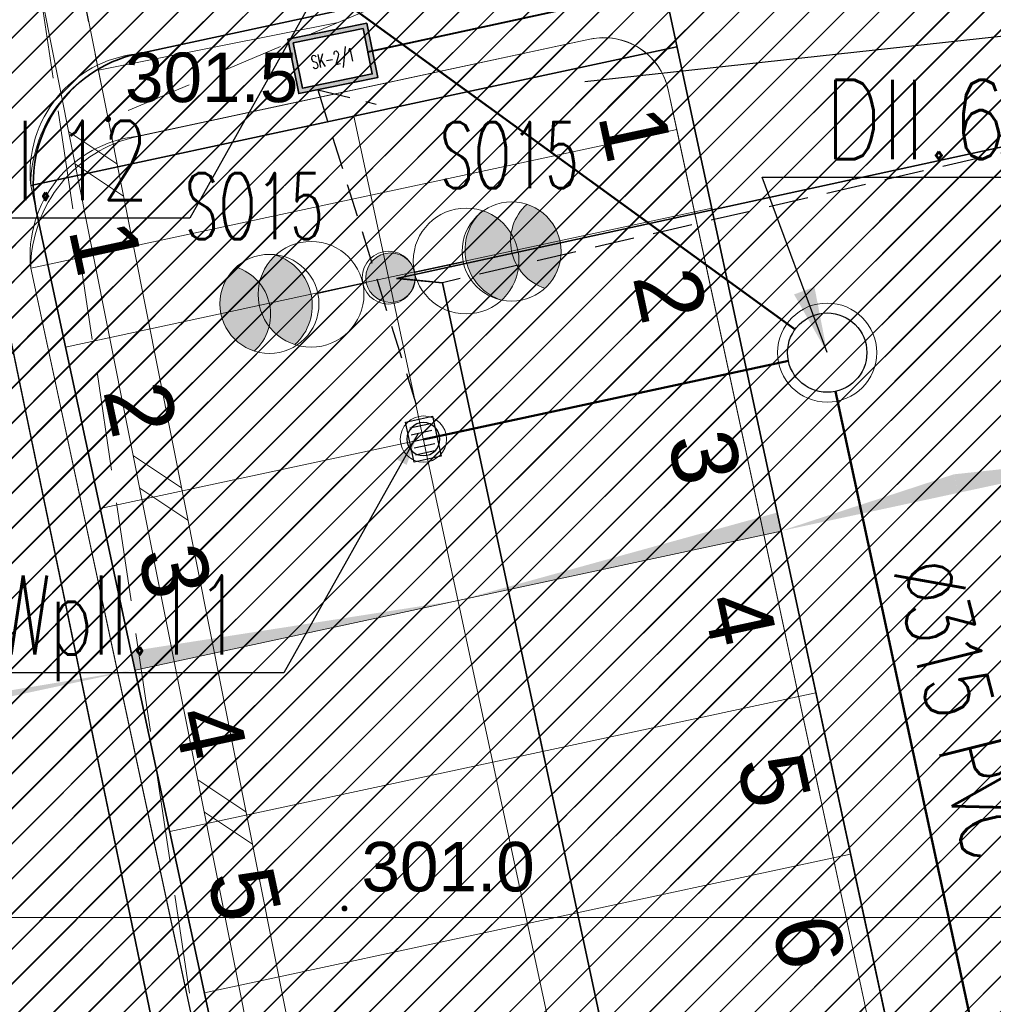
# Model space of a CAD drawing. Header units: metres. Extents: x 6567444 to 13135881, y 5574237 to 11149086.
# Tile 127 of 191: x 6567883 to 6567897, y 5574499 to 5574514. Entities that reach past the tile are written whole.
import ezdxf
from ezdxf.enums import TextEntityAlignment as Align

# ---------------------------------------------------------------- set-up
doc = ezdxf.new("R2010")
doc.units = ezdxf.units.M
for name, pattern in [('Krawędzie ukryte xs', [0.9, 0.6, -0.3]), ('L_0_04', [1.5, 1, -0.5]), ('L_0_06', [2, 1.5, -0.5]), ('Przerywana gęsta', [90, 60, -30]), ('SEL_r', [1.5, 1, -0.5])]:
    doc.linetypes.add(name, pattern=pattern)
for name, color, linetype in [('01FORMA - PZT - Inne obiekty', 7, 'Continuous'), ('FORMA - Arch 01 - 820-G Rysunki Obrazki', 7, 'Continuous'), ('FORMA - Arch 01 - PZT 1 Strefy', 7, 'Continuous'), ('FORMA - Arch 01 - PZT-3 Zagospodarowanie', 7, 'Continuous'), ('FORMA - Arch 01 - PZT-6 Uzbrojenie - Oświeltlenia', 7, 'Continuous'), ('OTRN_O', 7, 'Continuous'), ('SEL_atrybut_bloku1', 7, 'Continuous'), ('SEL_atrybut_bloku2', 9, 'Continuous'), ('SEN_atrybut_bloku1', 7, 'Continuous'), ('SEN_atrybut_bloku2', 9, 'Continuous')]:
    doc.layers.add(name, color=color, linetype=linetype)
for name, color, linetype, lineweight in [('_Tt_DO_LIKWIDACJI', 7, 'Continuous', 20), ('_TT_KAN_D_II etap', 116, 'Continuous', 50), ('_TT_KAN_D_OPIS_DN', 7, 'Continuous', 30), ('_TT_KAN_D_Opis_PKT_II', 7, 'Continuous', 30), ('_TT_KAN_D_Opis_PKT_wpust', 7, 'Continuous', 30), ('_TT_KAN_D_WPUST', 7, 'Continuous', 25), ('GES_PrzewodWodociagowy', 5, 'Continuous', 18), ('KR_ObiektKarto', 7, 'Continuous', 18), ('OT_Budowle', 7, 'Continuous', 18), ('OT_Komunikacja', 7, 'Continuous', 18), ('OT_Skarpa', 7, 'Continuous', 18), ('OTRN', 7, 'Continuous', 13), ('PARRA', 7, 'Continuous', 13), ('SEL_kanalizacja_kablowa_nN', 1, 'SEL_knN', 40), ('SEL_sieci_kable_nN', 7, 'SEL_eN', 35), ('SEL_sieci_kable_nN_oswietlenie', 7, 'SEL_eNN', 35), ('SEL_sieci_oswietlenie_oprawy', 152, 'Continuous', 20), ('SEL_sieci_pomocnicza_przerywana', 140, 'SEL_r', 25), ('SEN_studnia_kablowa_typ', 30, 'Continuous', 20)]:
    doc.layers.add(name, color=color, linetype=linetype, lineweight=lineweight)
doc.styles.add('ARIAL', font='arial.ttf')
doc.styles.add('BDOT', font='arial.ttf', dxfattribs={"width": 0.9})
doc.styles.add('pzt_11-06-2015 (2)$0$RomanS', font='romans.shx')
doc.styles.add('ROMANS', font='romans.shx', dxfattribs={"width": 0.9})
doc.styles.get("Standard").update_dxf_attribs({"font": 'arial.ttf'})
doc.styles.add('STYL_AUTOMATYCZNY_10', font='arial.ttf', dxfattribs={"width": 0.8})
doc.linetypes.add('likwidacja1', pattern='A,0,-1,["X",ROMANS,S=0.6,R=0,X=-0.1,Y=-0.3],-1', length=2)
doc.linetypes.add('SEL_eN', pattern='A,5,["eN",ARIAL,S=1,R=0,X=1.8,Y=0.25],5', length=10)
doc.linetypes.add('SEL_eNN', pattern='A,5,["eNN",ARIAL,S=1,R=0,X=1.45,Y=0.25],5', length=10)
doc.linetypes.add('SEL_knN', pattern='A,5,["knN",ARIAL,S=1,R=0,X=1.8,Y=0.25],5', length=10)
doc.linetypes.add('X 1_2', pattern='A,0,[8,PR1183 ChorzĂłw MetalowcĂłw V091.Shx,S=0.039206,R=0,X=0,Y=0],-4.94,0', length=4.94)
doc.dimstyles.new('ISO-25', dxfattribs={"dimtxt": 2.5, "dimasz": 2.5, "dimexe": 1.25, "dimexo": 0.625, "dimtad": 1, "dimtxsty": 'Standard', "dimcen": 2.5, "dimadec": 0, "dimazin": 0, "dimtfac": 1, "dimtmove": 0, "dimatfit": 3, "dimfxl": 1, "dimarcsym": 0})
pattern_1 = [(45, (0, 0), (-0.265165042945, 0.265165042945), [])]

# ---------------------------------------------------------------- blocks, each defined once
blk = doc.blocks.new('OTRN')
at = {"layer": 'OTRN', "color": 0, "const_width": 0.09}
blk.add_lwpolyline([(-0.045, 0, 1), (0.045, 0, 1)], format="xyb", close=True, dxfattribs=at)
at = {"layer": 'OTRN_O', "color": 0, "style": 'BDOT'}
blk.add_attdef('RZEDNA', (0.514, 0.515), '', height=1.5, dxfattribs=at)
blk = doc.blocks.new('_MDCP')
at = {"layer": 'GES_PrzewodWodociagowy', "color": 5, "linetype": 'Continuous', "lineweight": 18, "flags": 128}
blk.add_lwpolyline([(6567889.812, 5574476.132), (6567888.204, 5574481.442), (6567881.57, 5574513.41)], dxfattribs=at)
at = {"layer": 'KR_ObiektKarto', "linetype": 'Continuous', "lineweight": 18, "flags": 128}
blk.add_lwpolyline([(6567883.863, 5574512.826), (6567887.493, 5574513.549)], dxfattribs=at)
at = {"layer": 'KR_ObiektKarto', "linetype": 'Continuous', "lineweight": 13, "flags": 128}
for points in [[(6567884.145, 5574511.409), (6567883.417, 5574511.896)], [(6567884.243, 5574510.919), (6567883.515, 5574511.406)], [(6567885.121, 5574506.506), (6567884.394, 5574506.992)], [(6567885.219, 5574506.015), (6567884.491, 5574506.501)], [(6567886.097, 5574501.602), (6567885.37, 5574502.087)], [(6567886.195, 5574501.111), (6567885.468, 5574501.597)]]:
    blk.add_lwpolyline(points, dxfattribs=at)
at = {"layer": 'OT_Budowle', "color": 7, "linetype": 'Continuous', "lineweight": 18, "flags": 128}
blk.add_lwpolyline([(6567876.26, 5574547.82), (6567876.86, 5574547.94), (6567884.01, 5574512.09), (6567891.1, 5574476.46), (6567890.5, 5574476.33), (6567882.96, 5574514.19), (6567879.87, 5574529.68), (6567876.97, 5574544.24)], close=True, dxfattribs=at)
at = {"layer": 'OT_Komunikacja', "color": 7, "linetype": 'L_0_06', "lineweight": 18, "flags": 128}
blk.add_lwpolyline([(6567882.96, 5574514.19), (6567888.44, 5574477.38), (6567889.21, 5574475.79), (6567889.95, 5574474.97), (6567890.49, 5574474.7), (6567893.61, 5574473.71), (6567902.37, 5574471.63), (6567913.26, 5574468.91), (6567913.873, 5574468.734), (6567913.06, 5574465.175), (6567909.46, 5574465.92), (6567901.4, 5574466.74), (6567896.97, 5574466.97), (6567892.9, 5574468.19), (6567889.15, 5574469.24), (6567888, 5574469.69), (6567887.04, 5574470.68), (6567886.14, 5574472.85), (6567879.8, 5574500.83), (6567875.93, 5574514.86), (6567873.96, 5574525.12), (6567870.68, 5574544.68), (6567869.69, 5574556.86), (6567875.1, 5574558.32), (6567875.46, 5574553.45), (6567875.76, 5574549.86), (6567876.26, 5574547.82), (6567876.97, 5574544.24), (6567879.87, 5574529.68)], close=True, dxfattribs=at)
at = {"layer": 'OT_Skarpa', "color": 7, "linetype": 'L_0_04', "lineweight": 18, "flags": 128}
blk.add_lwpolyline([(6567884.01, 5574512.09), (6567876.86, 5574547.94), (6567876.26, 5574547.82), (6567875.76, 5574549.86), (6567876.05, 5574552.23), (6567876.57, 5574555.45), (6567878.39, 5574559.18), (6567897.71, 5574564.07), (6567907.99, 5574566.63), (6567917.65, 5574568.74), (6567919.76, 5574567.97), (6567921.57, 5574566.16), (6567922.3, 5574563.38), (6567924.42, 5574554.5), (6567927.48, 5574539.93), (6567930.14, 5574525.19), (6567933.11, 5574509.36), (6567935.59, 5574495.65), (6567937.29, 5574485.32), (6567934.85, 5574495.46), (6567931.87, 5574510.28), (6567928.6, 5574524.67), (6567925.41, 5574540.18), (6567922.33, 5574553.8), (6567920.26, 5574561.93), (6567918.72, 5574564.81), (6567916.89, 5574565.72), (6567903.79, 5574562.41), (6567889, 5574558.66), (6567880.87, 5574556.37), (6567881, 5574553.22), (6567881.08, 5574550.51), (6567883.71, 5574545.25), (6567886.81, 5574530.54), (6567887.46, 5574525.34), (6567888.95, 5574514.16)], close=True, dxfattribs=at)
at = {"layer": 'PARRA'}
for points in [[(6567600, 5574500), (6567600, 5574750), (6568000, 5574750), (6568000, 5574500)], [(6567600, 5574250), (6567600, 5574500), (6568000, 5574500), (6568000, 5574250)]]:
    blk.add_lwpolyline(points, close=True, dxfattribs=at)
at = {"layer": 'OTRN', "color": 14, "xscale": 0.5, "yscale": 0.5, "zscale": 0.5}
for p, values in [((6567884.01, 5574512.086, 301.517), {'RZEDNA': '301.5'}), ((6567887.588, 5574500.139, 300.994), {'RZEDNA': '301.0'})]:
    blk.add_blockref('OTRN', p, dxfattribs=at).add_auto_attribs(values)
blk = doc.blocks.new('tb wpust')
at = {"layer": '_TT_KAN_D_WPUST', "lineweight": 30}
for p, q in [((-0.21, 0.154), (-0.21, -0.166)), ((-0.105, 0.154), (-0.105, -0.166)), ((-0.004, 0.154), (-0.004, -0.166)), ((0.1, 0.154), (0.1, -0.166)), ((0.205, 0.154), (0.205, -0.166))]:
    blk.add_line(p, q, dxfattribs=at)
blk.add_lwpolyline([(-0.31, -0.21), (0.31, -0.21), (0.31, 0.21), (-0.31, 0.21)], close=True, dxfattribs=at)
at = {"layer": '_TT_KAN_D_WPUST', "lineweight": 18}
blk.add_circle((0, 0), 0.35, dxfattribs=at)
at = {"layer": '_TT_KAN_D_WPUST', "color": 96, "lineweight": 30}
blk.add_circle((0, 0), 0.25, dxfattribs=at)
blk = doc.blocks.new('Miejsca parkingowe 27[7]', base_point=(6567882.843, 5574509.83))
at = {"layer": 'FORMA - Arch 01 - PZT-3 Zagospodarowanie', "color": 7, "linetype": 'Przerywana gęsta', "lineweight": 13}
for p, q in [((6567883.368, 5574507.386), (6567888.256, 5574508.437)), ((6567883.893, 5574504.942), (6567888.782, 5574505.993)), ((6567884.418, 5574502.498), (6567889.307, 5574503.549)), ((6567884.944, 5574500.054), (6567889.832, 5574501.104)), ((6567885.469, 5574497.61), (6567890.357, 5574498.66))]:
    blk.add_line(p, q, dxfattribs=at)
at = {"layer": 'FORMA - Arch 01 - PZT-3 Zagospodarowanie', "color": 7, "lineweight": 13, "style": 'STYL_AUTOMATYCZNY_10'}
for tag, p in [('num_start_0', (6567883.978, 5574508.894)), ('num_start_1', (6567884.503, 5574506.45)), ('num_start_2', (6567885.028, 5574503.998)), ('num_start_3', (6567885.554, 5574501.562)), ('num_start_4', (6567886.079, 5574499.109)), ('num_start_5', (6567886.604, 5574496.665)), ('num_start_6', (6567887.13, 5574494.229)), ('num_start_7', (6567887.655, 5574491.776)), ('num_start_8', (6567888.18, 5574489.332)), ('num_start_9', (6567888.706, 5574486.888)), ('num_start_10', (6567889.231, 5574484.452)), ('num_start_11', (6567889.756, 5574482.008)), ('num_start_12', (6567890.281, 5574479.556)), ('num_start_13', (6567890.807, 5574477.12))]:
    blk.add_attdef(tag, text='', height=1, rotation=282.1296, dxfattribs=at).set_placement(p, align=Align.MIDDLE_CENTER)
blk = doc.blocks.new('Miejsca parkingowe 27[8]', base_point=(6567892.619, 5574511.932))
at = {"layer": 'FORMA - Arch 01 - PZT-3 Zagospodarowanie', "color": 7, "linetype": 'Przerywana gęsta', "lineweight": 13}
for p, q in [((6567893.145, 5574509.487), (6567888.256, 5574508.437)), ((6567893.67, 5574507.043), (6567888.782, 5574505.993)), ((6567894.195, 5574504.599), (6567889.307, 5574503.549)), ((6567894.721, 5574502.155), (6567889.832, 5574501.104)), ((6567895.246, 5574499.711), (6567890.357, 5574498.66))]:
    blk.add_line(p, q, dxfattribs=at)
at = {"layer": 'FORMA - Arch 01 - PZT-3 Zagospodarowanie', "color": 7, "lineweight": 13, "style": 'STYL_AUTOMATYCZNY_10'}
for tag, p in [('num_start_0', (6567891.992, 5574510.617)), ('num_start_1', (6567892.518, 5574508.173)), ('num_start_2', (6567893.043, 5574505.72)), ('num_start_3', (6567893.568, 5574503.284)), ('num_start_4', (6567894.094, 5574500.832)), ('num_start_5', (6567894.619, 5574498.388)), ('num_start_6', (6567895.144, 5574495.952)), ('num_start_7', (6567895.67, 5574493.499)), ('num_start_8', (6567896.195, 5574491.055)), ('num_start_9', (6567896.72, 5574488.611)), ('num_start_10', (6567897.245, 5574486.175)), ('num_start_11', (6567897.771, 5574483.731)), ('num_start_12', (6567898.296, 5574481.278)), ('num_start_13', (6567898.821, 5574478.842))]:
    blk.add_attdef(tag, text='', height=1, rotation=282.1296, dxfattribs=at).set_placement(p, align=Align.MIDDLE_CENTER)
blk = doc.blocks.new('PR1183 Chorzów Metalowców V09_TT')
at = {"layer": 'FORMA - Arch 01 - PZT 1 Strefy', "linetype": 'Continuous', "lineweight": 0, "true_color": 0x577933}
h = blk.add_hatch(dxfattribs=at)
h.set_pattern_fill('ANSI31', color=77, scale=3, style=0)
h.set_pattern_definition(pattern_1)
h.paths.add_polyline_path([(6567829, 5574517.24), (6567842.398, 5574471.118), (6567844.165, 5574471.632), (6567846.931, 5574462.111), (6567846.967, 5574484.472), (6567835.736, 5574536.73), (6567846.642, 5574539.074), (6567844.864, 5574547.35), (6567918.571, 5574563.191), (6567935.605, 5574483.933), (6567930.975, 5574476.768), (6567931.227, 5574475.595), (6567933.57, 5574476.098, 0.216609), (6567938.884, 5574480.085), (6567921.55, 5574567.86), (6567849.267, 5574550.953), (6567830.11, 5574546.47)])
at = {"layer": 'FORMA - Arch 01 - PZT 1 Strefy', "linetype": 'Continuous', "lineweight": 0, "true_color": 0x69697f}
h = blk.add_hatch(dxfattribs=at)
h.set_pattern_fill('ANSI31', color=8, scale=3, style=0)
h.set_pattern_definition(pattern_1)
h.paths.add_polyline_path([(6567875.437, 5574515.718), (6567883.567, 5574477.893), (6567884.58, 5574473.187), (6567886.578, 5574463.891), (6567886.587, 5574463.893), (6567900.21, 5574466.838, -0.318533), (6567899.358, 5574467.62), (6567899.085, 5574468.891, -0.414214), (6567899.852, 5574470.079), (6567930.975, 5574476.768), (6567935.605, 5574483.933), (6567924.844, 5574534.007), (6567916.781, 5574532.275), (6567916.886, 5574531.786, -0.414214), (6567911.513, 5574523.471)])
h.paths.add_polyline_path([(6567890.289, 5574475.183), (6567882.84, 5574509.83, -0.414214), (6567884.459, 5574511.827), (6567891.303, 5574513.297, -0.414214), (6567892.488, 5574512.529), (6567900.066, 5574477.285, -0.457655), (6567898.958, 5574476.024), (6567891.477, 5574474.416, -0.372067)], flags=0)
h.paths.add_polyline_path([(6567906.631, 5574477.673, -0.414214), (6567905.44, 5574478.44), (6567897.865, 5574513.685, -0.414214), (6567898.635, 5574514.873), (6567906.457, 5574516.554, -0.414214), (6567907.645, 5574515.787), (6567915.217, 5574480.541, -0.414214), (6567914.452, 5574479.354)], flags=0)
h.paths.add_polyline_path([(6567913.019, 5574516.942, -0.414214), (6567913.789, 5574518.13), (6567914.948, 5574518.379, -0.227837), (6567920.849, 5574516.958), (6567922.941, 5574515.251, -0.170304), (6567923.975, 5574513.557), (6567929.342, 5574488.599, -0.198912), (6567929.204, 5574487.846), (6567926.784, 5574484.101, -0.198912), (6567922.376, 5574481.057), (6567921.785, 5574480.93, -0.414214), (6567920.597, 5574481.697)], flags=0)
at = {"layer": 'FORMA - Arch 01 - PZT 1 Strefy', "linetype": 'Continuous', "lineweight": 0, "true_color": 0x606060}
h = blk.add_hatch(dxfattribs=at)
h.set_pattern_fill('ANSI31', color=251, scale=3, style=0)
h.set_pattern_definition(pattern_1)
h.paths.add_polyline_path([(6567877.761, 5574470.187), (6567884.905, 5574471.723), (6567884.671, 5574472.811), (6567884.473, 5574473.729), (6567883.567, 5574477.893), (6567878.678, 5574476.842), (6567871.324, 5574511.061), (6567876.212, 5574512.111), (6567874.387, 5574520.606), (6567909.387, 5574528.128), (6567910.438, 5574523.24), (6567911.513, 5574523.471, 0.390142), (6567916.985, 5574531.214), (6567916.781, 5574532.275), (6567866.729, 5574521.517)])
at = {"layer": 'FORMA - Arch 01 - PZT 1 Strefy', "linetype": 'Continuous', "lineweight": 0, "true_color": 0x577933}
h = blk.add_hatch(dxfattribs=at)
h.set_pattern_fill('ANSI31', color=77, scale=3, style=0)
h.set_pattern_definition(pattern_1)
h.paths.add_polyline_path([(6567892.616, 5574511.931), (6567892.488, 5574512.529, 0.414214), (6567891.3, 5574513.297), (6567884.456, 5574511.826, 0.349925), (6567882.84, 5574509.83)])
at = {"layer": 'FORMA - Arch 01 - PZT 1 Strefy', "linetype": 'Continuous', "lineweight": 0, "true_color": 0x4b7a78}
h = blk.add_hatch(dxfattribs=at)
h.set_pattern_fill('ANSI31', color=137, scale=3, style=0)
h.set_pattern_definition(pattern_1)
h.paths.add_polyline_path([(6567890.194, 5574475.611), (6567899.971, 5574477.712), (6567892.616, 5574511.931), (6567882.84, 5574509.83)])
at = {"layer": 'FORMA - Arch 01 - PZT-3 Zagospodarowanie', "linetype": 'Continuous', "lineweight": 5}
for points in [[(6567896.81, 5574505.46), (6567899.559, 5574505.756), (6567896.87, 5574505.178)], [(6567896.809, 5574505.46), (6567894.182, 5574504.6), (6567896.87, 5574505.178)], [(6567894.135, 5574504.881), (6567889.307, 5574503.549), (6567894.195, 5574504.599)], [(6567884.345, 5574502.781), (6567889.294, 5574503.549), (6567884.406, 5574502.499)], [(6567878.49, 5574501.523), (6567884.406, 5574502.499), (6567878.551, 5574501.241)]]:
    blk.add_hatch(color=7, dxfattribs=at).paths.add_polyline_path(points)
at = {"layer": 'FORMA - Arch 01 - PZT-6 Uzbrojenie - Oświeltlenia', "linetype": 'Continuous', "lineweight": 13}
for points in [[(6567889.675, 5574509.45, -0.57735), (6567889.966, 5574508.096, -0.57735)], [(6567886.837, 5574507.423, -0.57735), (6567886.546, 5574508.778, -0.57735)]]:
    blk.add_hatch(color=7, dxfattribs=at).paths.add_polyline_path(points)
at = {"layer": '01FORMA - PZT - Inne obiekty', "color": 5, "linetype": 'X 1_2', "lineweight": 25}
blk.add_line((6567888.204, 5574480.192), (6567881.57, 5574512.16), dxfattribs=at)
at = {"layer": 'FORMA - Arch 01 - 820-G Rysunki Obrazki', "color": 1, "linetype": 'Krawędzie ukryte xs', "lineweight": 25}
for points in [[(6567909.721, 5574482.327), (6567910.437, 5574482.666), (6567907.366, 5574496.954), (6567906.562, 5574497.029), (6567907.278, 5574497.367), (6567904.319, 5574511.241), (6567903.364, 5574511.681), (6567889.073, 5574508.361)], [(6567894.468, 5574479.057), (6567895.213, 5574479.657), (6567892.207, 5574493.72), (6567891.403, 5574493.795), (6567892.119, 5574494.134), (6567889.073, 5574508.361), (6567888.256, 5574508.437)]]:
    blk.add_lwpolyline(points, dxfattribs=at)
at = {"layer": 'FORMA - Arch 01 - PZT 1 Strefy', "color": 71, "linetype": 'Continuous', "lineweight": 13, "true_color": 0xaff266}
for p, q in [((6567891.3, 5574513.297), (6567884.456, 5574511.826)), ((6567892.616, 5574511.931), (6567892.488, 5574512.529)), ((6567882.84, 5574509.83), (6567892.616, 5574511.931))]:
    blk.add_line(p, q, dxfattribs=at)
at = {"layer": 'FORMA - Arch 01 - PZT 1 Strefy', "color": 254, "linetype": 'Continuous', "lineweight": 13, "true_color": 0xd2d2ff}
for p, q in [((6567884.459, 5574511.827), (6567891.303, 5574513.297)), ((6567892.488, 5574512.529), (6567900.066, 5574477.285)), ((6567890.289, 5574475.183), (6567882.84, 5574509.83))]:
    blk.add_line(p, q, dxfattribs=at)
at = {"layer": 'FORMA - Arch 01 - PZT 1 Strefy', "color": 131, "linetype": 'Continuous', "lineweight": 13, "true_color": 0x97f4f0}
for p, q in [((6567892.616, 5574511.931), (6567882.84, 5574509.83)), ((6567899.971, 5574477.712), (6567892.616, 5574511.931)), ((6567882.84, 5574509.83), (6567890.194, 5574475.611))]:
    blk.add_line(p, q, dxfattribs=at)
at = {"layer": 'FORMA - Arch 01 - PZT 1 Strefy', "color": 254, "linetype": 'Continuous', "lineweight": 13, "true_color": 0xd2d2ff}
blk.add_arc((6567884.648, 5574510.018), 1.818, 95.9548, 185.9548, dxfattribs=at)
at = {"layer": 'FORMA - Arch 01 - PZT 1 Strefy', "color": 71, "linetype": 'Continuous', "lineweight": 13, "true_color": 0xaff266}
blk.add_arc((6567884.899, 5574509.814), 2.06, 102.4225, 179.5674, dxfattribs=at)
at = {"layer": 'FORMA - Arch 01 - PZT-3 Zagospodarowanie', "color": 7, "linetype": 'Continuous', "lineweight": 35}
for p, q in [((6567884.459, 5574511.827), (6567891.303, 5574513.297)), ((6567900.066, 5574477.285), (6567892.491, 5574512.53)), ((6567882.843, 5574509.83), (6567892.619, 5574511.932)), ((6567890.289, 5574475.183), (6567882.924, 5574509.451))]:
    blk.add_line(p, q, dxfattribs=at)
at = {"layer": 'FORMA - Arch 01 - PZT-3 Zagospodarowanie', "color": 7, "linetype": 'Continuous', "lineweight": 18}
blk.add_line((6567887.731, 5574510.881), (6567895.085, 5574476.662), dxfattribs=at)
at = {"layer": 'FORMA - Arch 01 - PZT-3 Zagospodarowanie', "color": 7, "linetype": 'Continuous', "lineweight": 35}
blk.add_arc((6567884.879, 5574509.871), 2, 102.1296, 192.1296, dxfattribs=at)
at = {"layer": 'FORMA - Arch 01 - PZT-6 Uzbrojenie - Oświeltlenia', "color": 7, "linetype": 'Continuous', "lineweight": 13}
for centre, radius in [((6567889.429, 5574508.689), 0.8), ((6567887.083, 5574508.185), 0.8), ((6567888.256, 5574508.437), 0.4), ((6567888.256, 5574508.437), 0.4)]:
    blk.add_circle(centre, radius, dxfattribs=at)
for centre, start, end in [((6567890.212, 5574508.857), 132.1296, 252.1296), ((6567886.301, 5574508.017), 312.1296, 72.1296)]:
    blk.add_arc(centre, 0.8, start, end, dxfattribs=at)
at = {"layer": 'FORMA - Arch 01 - PZT-3 Zagospodarowanie', "color": 7, "linetype": 'Przerywana gęsta', "lineweight": 15}
ref = blk.add_blockref('Miejsca parkingowe 27[8]', (6567892.619, 5574511.932), dxfattribs=at)
ref.add_attrib('num_start', '1', dxfattribs={"color": 7, "lineweight": 13, "height": 1, "rotation": 282.1296, "style": 'STYL_AUTOMATYCZNY_10'}).set_placement((6567891.992, 5574510.617), align=Align.MIDDLE_CENTER)
ref.add_attrib('num_start_1', '2', dxfattribs={"color": 7, "lineweight": 13, "height": 1, "rotation": 282.1296, "style": 'STYL_AUTOMATYCZNY_10'}).set_placement((6567892.518, 5574508.173), align=Align.MIDDLE_CENTER)
ref.add_attrib('num_start_2', '3', dxfattribs={"color": 7, "lineweight": 13, "height": 1, "rotation": 282.1296, "style": 'STYL_AUTOMATYCZNY_10'}).set_placement((6567893.043, 5574505.72), align=Align.MIDDLE_CENTER)
ref.add_attrib('num_start_3', '4', dxfattribs={"color": 7, "lineweight": 13, "height": 1, "rotation": 282.1296, "style": 'STYL_AUTOMATYCZNY_10'}).set_placement((6567893.568, 5574503.284), align=Align.MIDDLE_CENTER)
ref.add_attrib('num_start_4', '5', dxfattribs={"color": 7, "lineweight": 13, "height": 1, "rotation": 282.1296, "style": 'STYL_AUTOMATYCZNY_10'}).set_placement((6567894.094, 5574500.832), align=Align.MIDDLE_CENTER)
ref.add_attrib('num_start_5', '6', dxfattribs={"color": 7, "lineweight": 13, "height": 1, "rotation": 282.1296, "style": 'STYL_AUTOMATYCZNY_10'}).set_placement((6567894.619, 5574498.388), align=Align.MIDDLE_CENTER)
ref = blk.add_blockref('Miejsca parkingowe 27[7]', (6567882.843, 5574509.83), dxfattribs=at)
ref.add_attrib('num_start', '1', dxfattribs={"color": 7, "lineweight": 13, "height": 1, "rotation": 282.1296, "style": 'STYL_AUTOMATYCZNY_10'}).set_placement((6567883.978, 5574508.894), align=Align.MIDDLE_CENTER)
ref.add_attrib('num_start_1', '2', dxfattribs={"color": 7, "lineweight": 13, "height": 1, "rotation": 282.1296, "style": 'STYL_AUTOMATYCZNY_10'}).set_placement((6567884.503, 5574506.45), align=Align.MIDDLE_CENTER)
ref.add_attrib('num_start_2', '3', dxfattribs={"color": 7, "lineweight": 13, "height": 1, "rotation": 282.1296, "style": 'STYL_AUTOMATYCZNY_10'}).set_placement((6567885.028, 5574503.998), align=Align.MIDDLE_CENTER)
ref.add_attrib('num_start_3', '4', dxfattribs={"color": 7, "lineweight": 13, "height": 1, "rotation": 282.1296, "style": 'STYL_AUTOMATYCZNY_10'}).set_placement((6567885.554, 5574501.562), align=Align.MIDDLE_CENTER)
ref.add_attrib('num_start_4', '5', dxfattribs={"color": 7, "lineweight": 13, "height": 1, "rotation": 282.1296, "style": 'STYL_AUTOMATYCZNY_10'}).set_placement((6567886.079, 5574499.109), align=Align.MIDDLE_CENTER)
blk = doc.blocks.new('GE.I.6640.1.468.2024_MDCP_dodatkowe pomiary_12.03.2026')
at = {"layer": 'GES_PrzewodWodociagowy', "color": 5, "linetype": 'Continuous', "lineweight": 18, "flags": 128}
blk.add_lwpolyline([(6567889.812, 5574476.132), (6567888.204, 5574481.442), (6567881.57, 5574513.41)], dxfattribs=at)
at = {"layer": 'KR_ObiektKarto', "linetype": 'Continuous', "lineweight": 18, "flags": 128}
blk.add_lwpolyline([(6567883.863, 5574512.826), (6567887.493, 5574513.549)], dxfattribs=at)
at = {"layer": 'KR_ObiektKarto', "linetype": 'Continuous', "lineweight": 13, "flags": 128}
for points in [[(6567884.145, 5574511.409), (6567883.417, 5574511.896)], [(6567884.243, 5574510.919), (6567883.515, 5574511.406)], [(6567885.121, 5574506.506), (6567884.394, 5574506.992)], [(6567885.219, 5574506.015), (6567884.491, 5574506.501)], [(6567886.097, 5574501.602), (6567885.37, 5574502.087)], [(6567886.195, 5574501.111), (6567885.468, 5574501.597)]]:
    blk.add_lwpolyline(points, dxfattribs=at)
at = {"layer": 'OT_Budowle', "color": 7, "linetype": 'Continuous', "lineweight": 18, "flags": 128}
blk.add_lwpolyline([(6567876.26, 5574547.82), (6567876.86, 5574547.94), (6567884.01, 5574512.09), (6567891.1, 5574476.46), (6567890.5, 5574476.33), (6567882.96, 5574514.19), (6567879.87, 5574529.68), (6567876.97, 5574544.24)], close=True, dxfattribs=at)
at = {"layer": 'OT_Komunikacja', "color": 7, "linetype": 'L_0_06', "lineweight": 18, "flags": 128}
blk.add_lwpolyline([(6567882.96, 5574514.19), (6567888.44, 5574477.38), (6567889.21, 5574475.79), (6567889.95, 5574474.97), (6567890.49, 5574474.7), (6567893.61, 5574473.71), (6567902.37, 5574471.63), (6567913.26, 5574468.91), (6567913.873, 5574468.734), (6567913.06, 5574465.175), (6567909.46, 5574465.92), (6567901.4, 5574466.74), (6567896.97, 5574466.97), (6567892.9, 5574468.19), (6567889.15, 5574469.24), (6567888, 5574469.69), (6567887.04, 5574470.68), (6567886.14, 5574472.85), (6567879.8, 5574500.83), (6567875.93, 5574514.86), (6567873.96, 5574525.12), (6567870.68, 5574544.68), (6567869.69, 5574556.86), (6567875.1, 5574558.32), (6567875.46, 5574553.45), (6567875.76, 5574549.86), (6567876.26, 5574547.82), (6567876.97, 5574544.24), (6567879.87, 5574529.68)], close=True, dxfattribs=at)
at = {"layer": 'OT_Skarpa', "color": 7, "linetype": 'L_0_04', "lineweight": 18, "flags": 128}
blk.add_lwpolyline([(6567884.01, 5574512.09), (6567876.86, 5574547.94), (6567876.26, 5574547.82), (6567875.76, 5574549.86), (6567876.05, 5574552.23), (6567876.57, 5574555.45), (6567878.39, 5574559.18), (6567897.71, 5574564.07), (6567907.99, 5574566.63), (6567917.65, 5574568.74), (6567919.76, 5574567.97), (6567921.57, 5574566.16), (6567922.3, 5574563.38), (6567924.42, 5574554.5), (6567927.48, 5574539.93), (6567930.14, 5574525.19), (6567933.11, 5574509.36), (6567935.59, 5574495.65), (6567937.29, 5574485.32), (6567934.85, 5574495.46), (6567931.87, 5574510.28), (6567928.6, 5574524.67), (6567925.41, 5574540.18), (6567922.33, 5574553.8), (6567920.26, 5574561.93), (6567918.72, 5574564.81), (6567916.89, 5574565.72), (6567903.79, 5574562.41), (6567889, 5574558.66), (6567880.87, 5574556.37), (6567881, 5574553.22), (6567881.08, 5574550.51), (6567883.71, 5574545.25), (6567886.81, 5574530.54), (6567887.46, 5574525.34), (6567888.95, 5574514.16)], close=True, dxfattribs=at)
at = {"layer": 'PARRA'}
for points in [[(6567600, 5574500), (6567600, 5574750), (6568000, 5574750), (6568000, 5574500)], [(6567600, 5574250), (6567600, 5574500), (6568000, 5574500), (6568000, 5574250)]]:
    blk.add_lwpolyline(points, close=True, dxfattribs=at)
at = {"layer": 'OTRN', "color": 14, "xscale": 0.5, "yscale": 0.5, "zscale": 0.5}
for p, values in [((6567884.01, 5574512.086, 301.517), {'RZEDNA': '301.5'}), ((6567887.588, 5574500.139, 300.994), {'RZEDNA': '301.0'})]:
    blk.add_blockref('OTRN', p, dxfattribs=at).add_auto_attribs(values)
blk = doc.blocks.new('oprawa zewnetrzna stojaca')
for points in [[(2.625, 0, 0.267949), (2.25, 0.65, 0.57735), (2.25, -0.65, 0.267949)], [(0.375, 0, 1), (-0.375, 0, 1)]]:
    blk.add_hatch(color=256).paths.add_polyline_path(points)
blk.add_line((1.125, 0), (0.375, 0))
for centre, radius in [((1.875, 0), 0.75), ((0, 0), 0.375)]:
    blk.add_circle(centre, radius)
blk.add_arc((2.625, 0), 0.75, 120, 240)
at = {"layer": 'SEL_atrybut_bloku1', "style": 'ROMANS', "width": 0.6, "flags": 8}
blk.add_attdef('TYP', text='', height=1, dxfattribs=at).set_placement((1.873, 0.9), align=Align.CENTER)
at = {"layer": 'SEL_atrybut_bloku2', "style": 'ROMANS', "width": 0.6, "flags": 8}
for tag, p in [('OPIS1', (1.873, -1.638)), ('OPIS2', (1.873, -2.499))]:
    blk.add_attdef(tag, text='', height=0.75, dxfattribs=at).set_placement(p, align=Align.CENTER)
blk = doc.blocks.new('studnia_SK2_1')
at = {"linetype": 'Continuous'}
h = blk.add_hatch(color=256, dxfattribs=at)
h.paths.add_polyline_path([(-0.61, 0.84), (-0.61, 0), (0.61, 0), (0.61, 0.84)])
h.paths.add_polyline_path([(0.54, 0.77), (0.54, 0.07), (-0.54, 0.07), (-0.54, 0.77)], flags=16)
for points in [[(-0.61, 0.84), (0.61, 0.84), (0.61, 0), (-0.61, 0)], [(-0.54, 0.77), (0.54, 0.77), (0.54, 0.07), (-0.54, 0.07)]]:
    blk.add_lwpolyline(points, close=True, dxfattribs=at)
at = {"linetype": 'Continuous', "flags": 128}
for points in [[(-0.61, 0.84), (0.61, 0.84), (0.61, 0), (-0.61, 0), (-0.61, 0.84)], [(-0.54, 0.77), (0.54, 0.77), (0.54, 0.07), (-0.54, 0.07), (-0.54, 0.77)]]:
    blk.add_lwpolyline(points, dxfattribs=at)
at = {"layer": 'SEN_atrybut_bloku1', "style": 'ROMANS', "width": 0.6, "flags": 8}
blk.add_attdef('TYP', text='', height=1, dxfattribs=at).set_placement((0, 0.94), align=Align.CENTER)
at = {"layer": 'SEN_atrybut_bloku2', "style": 'ROMANS', "width": 0.6, "flags": 8}
for tag, p in [('OPIS1', (0, -0.85)), ('OPIS2', (0, -1.7))]:
    blk.add_attdef(tag, text='', height=0.75, dxfattribs=at).set_placement(p, align=Align.CENTER)
at = {"layer": 'SEN_studnia_kablowa_typ', "color": 0, "style": 'ROMANS', "width": 0.6}
blk.add_text('SK-2/1', height=0.2, dxfattribs=at).set_placement((0, 0.42), align=Align.MIDDLE_CENTER)
blk = doc.blocks.new('PT-IE-001 PZT - instal. elektr XREFF')
at = {"layer": 'SEL_kanalizacja_kablowa_nN', "ltscale": 0.8}
blk.add_lwpolyline([(6567887.942, 5574513.104), (6567901.394, 5574516.025)], dxfattribs=at)
at = {"layer": 'SEL_sieci_kable_nN_oswietlenie', "ltscale": 0.5}
for points in [[(6567888.376, 5574509.676), (6567903.42, 5574512.946)], [(6567891.482, 5574495.038), (6567891.403, 5574495.045), (6567892.119, 5574495.384), (6567889.073, 5574509.611), (6567888.376, 5574509.676)]]:
    blk.add_lwpolyline(points, dxfattribs=at)
at = {"layer": 'SEL_sieci_pomocnicza_przerywana', "ltscale": 0.5}
for points in [[(6567887.184, 5574512.531), (6567888.666, 5574507.78)], [(6567887.184, 5574512.531), (6567888.07, 5574512.313)]]:
    blk.add_lwpolyline(points, dxfattribs=at)
at = {"layer": 'SEL_sieci_kable_nN', "rotation": 11.42750792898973}
blk.add_blockref('studnia_SK2_1', (6567887.494, 5574512.594), dxfattribs=at)
at = {"layer": 'SEL_sieci_oswietlenie_oprawy'}
ref = blk.add_blockref('oprawa zewnetrzna stojaca', (6567888.285, 5574509.686), dxfattribs=dict(at, rotation=12.20053319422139))
ref.add_attrib('TYP', 'SO15', dxfattribs={"layer": 'SEL_atrybut_bloku1', "height": 1, "style": 'ROMANS', "width": 0.6, "flags": 8}).set_placement((6567890.082, 5574511.041), align=Align.CENTER)
ref = blk.add_blockref('oprawa zewnetrzna stojaca', (6567888.285, 5574509.686), dxfattribs=dict(at, rotation=192.2005331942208))
ref.add_attrib('TYP', 'SO15', dxfattribs={"layer": 'SEL_atrybut_bloku1', "height": 1, "style": 'ROMANS', "width": 0.6, "flags": 8}).set_placement((6567886.225, 5574510.271), align=Align.CENTER)

msp = doc.modelspace()

# ---------------------------------------------------------------- block references
at = {"layer": 'Defpoints'}
msp.add_blockref('GE.I.6640.1.468.2024_MDCP_dodatkowe pomiary_12.03.2026', (0, 0), dxfattribs=at)

# ---------------------------------------------------------------- next in the draw order: block references
msp.add_blockref('PR1183 Chorzów Metalowców V09_TT', (0, 1.25))

# ---------------------------------------------------------------- next in the draw order: block references
msp.add_blockref('_MDCP', (0, 0))

# ---------------------------------------------------------------- next in the draw order: linework, layer by layer
at = {"layer": '_Tt_DO_LIKWIDACJI', "linetype": 'likwidacja1', "lineweight": 20}
msp.add_lwpolyline([(6567842.91, 5574518.88), (6567847.17, 5574519.59), (6567848.18, 5574514.91), (6567869.01, 5574519), (6567881.57, 5574513.41), (6567888.204, 5574481.442), (6567889.947, 5574475.714), (6567892.522, 5574458.995), (6567892.06, 5574455.65)], dxfattribs=at)
at = {"layer": '_TT_KAN_D_II etap'}
for p, q in [((6567887.319, 5574514.055), (6567894.408, 5574508.904)), ((6567888.777, 5574507.237), (6567894.306, 5574508.426))]:
    msp.add_line(p, q, dxfattribs=at)
msp.add_lwpolyline([(6567895.019, 5574507.965), (6567898.443, 5574492.033)], dxfattribs=at)
at = {"layer": '_TT_KAN_D_II etap', "lineweight": 13}
msp.add_circle((6567894.893, 5574508.552), 0.75, dxfattribs=at)
at = {"layer": '_TT_KAN_D_II etap', "lineweight": 30}
msp.add_circle((6567894.893, 5574508.552), 0.6, dxfattribs=at)
at = {"layer": 'Defpoints'}
msp.add_line((6567891.224, 5574512.657, 300.45), (6567897.837, 5574513.378), dxfattribs=at)

# ---------------------------------------------------------------- next in the draw order: block references
at = {"layer": '_TT_KAN_D_WPUST', "xscale": -1, "rotation": 282.3331969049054}
msp.add_blockref('tb wpust', (6567888.782, 5574507.243), dxfattribs=at)

# ---------------------------------------------------------------- next in the draw order: texts
at = {"layer": '_TT_KAN_D_OPIS_DN', "insert": (6567896.851, 5574505.537), "char_height": 1, "attachment_point": 1, "rotation": 284.0132, "style": 'pzt_11-06-2015 (2)$0$RomanS'}
msp.add_mtext_dynamic_manual_height_columns('\\T0.85;\\W0.8;%%C315 PVC', width=9.13673, gutter_width=12.5, heights=[0], dxfattribs=at)
at = {"layer": '_TT_KAN_D_Opis_PKT_II', "insert": (6567894.855, 5574512.68), "char_height": 1.2, "attachment_point": 1, "style": 'ROMANS'}
msp.add_mtext('\\W0.8;DII.6', dxfattribs=at)

# ---------------------------------------------------------------- next in the draw order: leaders
at = {"layer": '_TT_KAN_D_Opis_PKT_II', "lineweight": 25, "annotation_type": 0, "has_hookline": 1, "hookline_direction": 0, "text_width": 2.743}
msp.add_leader([(6567894.893, 5574508.552), (6567893.909, 5574511.21), (6567894.909, 5574511.21)], dimstyle='ISO-25', override={"dimasz": 1, "dimgap": 0.625, "dimtad": 3}, dxfattribs=at)

# ---------------------------------------------------------------- next in the draw order: block references
msp.add_blockref('PT-IE-001 PZT - instal. elektr XREFF', (0, 0))

# ---------------------------------------------------------------- next in the draw order: hatches: boundary and pattern name
at = {"layer": 'FORMA - Arch 01 - PZT 1 Strefy', "linetype": 'Continuous', "lineweight": 0, "true_color": 0x577933}
h = msp.add_hatch(dxfattribs=at)
h.set_pattern_fill('ANSI31', color=77, scale=3, style=0)
h.set_pattern_definition(pattern_1)
h.paths.add_polyline_path([(6567829, 5574517.24), (6567842.398, 5574471.118), (6567844.165, 5574471.632), (6567846.931, 5574462.111), (6567846.967, 5574484.472), (6567835.736, 5574536.73), (6567846.642, 5574539.074), (6567844.864, 5574547.35), (6567918.571, 5574563.191), (6567935.605, 5574483.933), (6567930.975, 5574476.768), (6567931.227, 5574475.595), (6567933.57, 5574476.098, 0.216609), (6567938.884, 5574480.085), (6567921.55, 5574567.86), (6567849.267, 5574550.953), (6567830.11, 5574546.47)])
at = {"layer": 'FORMA - Arch 01 - PZT 1 Strefy', "linetype": 'Continuous', "lineweight": 0, "true_color": 0x69697f}
h = msp.add_hatch(dxfattribs=at)
h.set_pattern_fill('ANSI31', color=8, scale=3, style=0)
h.set_pattern_definition(pattern_1)
h.paths.add_polyline_path([(6567875.437, 5574515.718), (6567883.567, 5574477.893), (6567884.58, 5574473.187), (6567886.578, 5574463.891), (6567886.587, 5574463.893), (6567900.21, 5574466.838, -0.318533), (6567899.358, 5574467.62), (6567899.085, 5574468.891, -0.414214), (6567899.852, 5574470.079), (6567930.975, 5574476.768), (6567935.605, 5574483.933), (6567924.844, 5574534.007), (6567916.781, 5574532.275), (6567916.886, 5574531.786, -0.414214), (6567911.513, 5574523.471)])
h.paths.add_polyline_path([(6567890.289, 5574475.183), (6567882.84, 5574509.83, -0.414214), (6567884.459, 5574511.827), (6567891.303, 5574513.297, -0.414214), (6567892.488, 5574512.529), (6567900.066, 5574477.285, -0.457655), (6567898.958, 5574476.024), (6567891.477, 5574474.416, -0.372067)], flags=0)
h.paths.add_polyline_path([(6567906.631, 5574477.673, -0.414214), (6567905.44, 5574478.44), (6567897.865, 5574513.685, -0.414214), (6567898.635, 5574514.873), (6567906.457, 5574516.554, -0.414214), (6567907.645, 5574515.787), (6567915.217, 5574480.541, -0.414214), (6567914.452, 5574479.354)], flags=0)
h.paths.add_polyline_path([(6567913.019, 5574516.942, -0.414214), (6567913.789, 5574518.13), (6567914.948, 5574518.379, -0.227837), (6567920.849, 5574516.958), (6567922.941, 5574515.251, -0.170304), (6567923.975, 5574513.557), (6567929.342, 5574488.599, -0.198912), (6567929.204, 5574487.846), (6567926.784, 5574484.101, -0.198912), (6567922.376, 5574481.057), (6567921.785, 5574480.93, -0.414214), (6567920.597, 5574481.697)], flags=0)
at = {"layer": 'FORMA - Arch 01 - PZT 1 Strefy', "linetype": 'Continuous', "lineweight": 0, "true_color": 0x606060}
h = msp.add_hatch(dxfattribs=at)
h.set_pattern_fill('ANSI31', color=251, scale=3, style=0)
h.set_pattern_definition(pattern_1)
h.paths.add_polyline_path([(6567877.761, 5574470.187), (6567884.905, 5574471.723), (6567884.671, 5574472.811), (6567884.473, 5574473.729), (6567883.567, 5574477.893), (6567878.678, 5574476.842), (6567871.324, 5574511.061), (6567876.212, 5574512.111), (6567874.387, 5574520.606), (6567909.387, 5574528.128), (6567910.438, 5574523.24), (6567911.513, 5574523.471, 0.390142), (6567916.985, 5574531.214), (6567916.781, 5574532.275), (6567866.729, 5574521.517)])
at = {"layer": 'FORMA - Arch 01 - PZT 1 Strefy', "linetype": 'Continuous', "lineweight": 0, "true_color": 0x577933}
h = msp.add_hatch(dxfattribs=at)
h.set_pattern_fill('ANSI31', color=77, scale=3, style=0)
h.set_pattern_definition(pattern_1)
h.paths.add_polyline_path([(6567892.616, 5574511.931), (6567892.488, 5574512.529, 0.414214), (6567891.3, 5574513.297), (6567884.456, 5574511.826, 0.349925), (6567882.84, 5574509.83)])
at = {"layer": 'FORMA - Arch 01 - PZT 1 Strefy', "linetype": 'Continuous', "lineweight": 0, "true_color": 0x4b7a78}
h = msp.add_hatch(dxfattribs=at)
h.set_pattern_fill('ANSI31', color=137, scale=3, style=0)
h.set_pattern_definition(pattern_1)
h.paths.add_polyline_path([(6567890.194, 5574475.611), (6567899.971, 5574477.712), (6567892.616, 5574511.931), (6567882.84, 5574509.83)])

# ---------------------------------------------------------------- next in the draw order: linework, layer by layer
at = {"layer": 'FORMA - Arch 01 - PZT 1 Strefy', "color": 71, "linetype": 'Continuous', "lineweight": 13, "true_color": 0xaff266}
for p, q in [((6567891.3, 5574513.297), (6567884.456, 5574511.826)), ((6567892.616, 5574511.931), (6567892.488, 5574512.529)), ((6567882.84, 5574509.83), (6567892.616, 5574511.931))]:
    msp.add_line(p, q, dxfattribs=at)
at = {"layer": 'FORMA - Arch 01 - PZT 1 Strefy', "color": 254, "linetype": 'Continuous', "lineweight": 13, "true_color": 0xd2d2ff}
for p, q in [((6567884.459, 5574511.827), (6567891.303, 5574513.297)), ((6567892.488, 5574512.529), (6567900.066, 5574477.285)), ((6567890.289, 5574475.183), (6567882.84, 5574509.83))]:
    msp.add_line(p, q, dxfattribs=at)
at = {"layer": 'FORMA - Arch 01 - PZT 1 Strefy', "color": 131, "linetype": 'Continuous', "lineweight": 13, "true_color": 0x97f4f0}
for p, q in [((6567892.616, 5574511.931), (6567882.84, 5574509.83)), ((6567899.971, 5574477.712), (6567892.616, 5574511.931)), ((6567882.84, 5574509.83), (6567890.194, 5574475.611))]:
    msp.add_line(p, q, dxfattribs=at)
at = {"layer": 'FORMA - Arch 01 - PZT 1 Strefy', "color": 71, "linetype": 'Continuous', "lineweight": 13, "true_color": 0xaff266}
for centre, radius, start, end in [((6567891.51, 5574512.319), 1, 12.1296, 102.1296), ((6567884.899, 5574509.814), 2.06, 102.4225, 179.5674)]:
    msp.add_arc(centre, radius, start, end, dxfattribs=at)
at = {"layer": 'FORMA - Arch 01 - PZT 1 Strefy', "color": 254, "linetype": 'Continuous', "lineweight": 13, "true_color": 0xd2d2ff}
for centre, radius, start, end in [((6567891.511, 5574512.321), 0.999, 12.0472, 102.0472), ((6567884.648, 5574510.018), 1.818, 95.9548, 185.9548)]:
    msp.add_arc(centre, radius, start, end, dxfattribs=at)

# ---------------------------------------------------------------- next in the draw order: texts
at = {"layer": '_TT_KAN_D_Opis_PKT_wpust', "lineweight": 25, "char_height": 1.2, "attachment_point": 3, "style": 'ROMANS'}
for s, insert in [('\\T0.95;\\W0.7;WpII.12', (6567884.595, 5574512.062, 300.5)), ('\\T0.95;\\W0.7;WpII.11', (6567886.019, 5574505.181, 300.5))]:
    msp.add_mtext(s, dxfattribs=dict(at, insert=insert))

# ---------------------------------------------------------------- next in the draw order: leaders
at = {"layer": '_TT_KAN_D_Opis_PKT_wpust', "lineweight": 25, "annotation_type": 0, "has_hookline": 1, "hookline_direction": 1}
for points, text_width in [([(6567887.277, 5574514.211, 300.5), (6567885.248, 5574510.587, 300.5), (6567884.748, 5574510.587, 300.5)], 3.982), ([(6567888.701, 5574507.329, 300.5), (6567886.672, 5574503.706, 300.5), (6567886.172, 5574503.706, 300.5)], 3.742)]:
    msp.add_leader(points, dimstyle='ISO-25', override={"dimasz": 0.5, "dimgap": 0.625, "dimtad": 3}, dxfattribs=dict(at, text_width=text_width))

doc.saveas('drawing.dxf')
